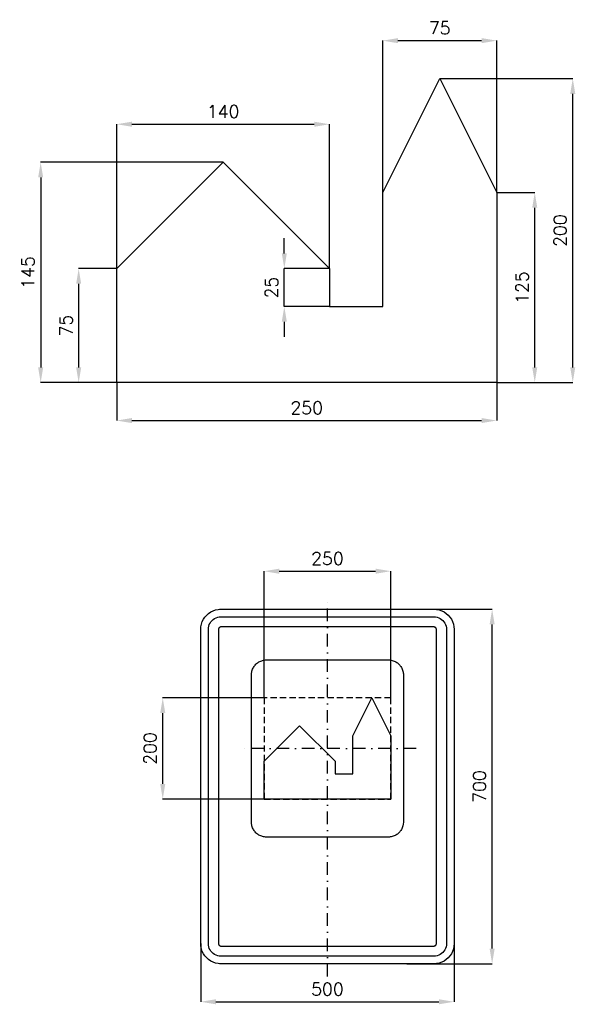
# Model space of a CAD drawing. Header units: millimetres. Extents: x -607 to 489, y -430 to 1514.
import ezdxf

# ---------------------------------------------------------------- set-up
doc = ezdxf.new("R2010")
doc.units = ezdxf.units.MM
doc.header["$LTSCALE"] = 5
doc.linetypes.add('ČERCHOVANÁX2', pattern=[2, 1, -0.5, 0, -0.5])
doc.linetypes.add('ČÁRKOVANÁX2', pattern=[1.5, 1, -0.5])
doc.layers.add('Kóty', color=2, linetype='Continuous')
doc.layers.add('Značka', color=7, linetype='Continuous')
doc.styles.get("Standard").update_dxf_attribs({"font": 'romand.shx', "height": 25})
doc.dimstyles.get("Standard").update_dxf_attribs({"dimtxt": 25, "dimasz": 30, "dimexe": 0.18, "dimexo": 0.0625, "dimgap": 12.5, "dimtad": 1, "dimdec": 0, "dimzin": 0, "dimdsep": 46, "dimtxsty": 'Standard', "dimcen": 0.09, "dimadec": 0, "dimazin": 0, "dimtfac": 1, "dimtdec": 0, "dimtofl": 0, "dimtmove": 0, "dimatfit": 3, "dimfxl": 1, "dimtolj": 1, "dimtzin": 0, "dimarcsym": 0})

# ---------------------------------------------------------------- blocks, each defined once
blk = doc.blocks.new('*D0')
at = {"layer": 'Defpoints', "color": 0, "transparency": 16777216}
for p in [(-250, -310), (250, -310), (250, -425)]:
    blk.add_point(p, dxfattribs=at)
at = {"layer": 'Kóty', "color": 0, "lineweight": -2, "transparency": 16777216}
for p, q in [((-250, -310.0625), (-250, -425.18)), ((250, -310.0625), (250, -425.18)), ((-220, -425), (220, -425))]:
    blk.add_line(p, q, dxfattribs=at)
at = {"layer": 'Kóty', "color": 0, "transparency": 16777216}
for points in [[(-220, -420), (-220, -430), (-250, -425)], [(220, -420), (220, -430), (250, -425)]]:
    blk.add_solid(points, dxfattribs=at)
at = {"layer": 'Kóty', "color": 0, "transparency": 16777216, "insert": (0, -400), "char_height": 25, "attachment_point": 5}
blk.add_mtext('\\A1;500', dxfattribs=at)
blk = doc.blocks.new('*D1')
at = {"layer": 'Defpoints', "color": 0, "transparency": 16777216}
for p in [(134.4, 350), (325, 350), (156.9, -350)]:
    blk.add_point(p, dxfattribs=at)
at = {"layer": 'Kóty', "color": 0, "lineweight": -2, "transparency": 16777216}
for p, q in [((134.5, 350), (325.2, 350)), ((325, -320), (325, 320)), ((156.9, -350), (325.2, -350))]:
    blk.add_line(p, q, dxfattribs=at)
at = {"layer": 'Kóty', "color": 0, "transparency": 16777216}
for points in [[(320, 320), (330, 320), (325, 350)], [(320, -320), (330, -320), (325, -350)]]:
    blk.add_solid(points, dxfattribs=at)
at = {"layer": 'Kóty', "color": 0, "transparency": 16777216, "insert": (300, 0), "char_height": 25, "attachment_point": 5, "rotation": 90}
blk.add_mtext('\\A1;700', dxfattribs=at)
blk = doc.blocks.new('*D2')
at = {"layer": 'Defpoints', "color": 0, "transparency": 16777216}
for p in [(125, 425), (-125.0625, 175), (125, 175)]:
    blk.add_point(p, dxfattribs=at)
at = {"layer": 'Kóty', "color": 0, "lineweight": -2, "transparency": 16777216}
for p, q in [((-125.0625, 175.0625), (-125.0625, 425.18)), ((-95.0625, 425), (95, 425)), ((125, 175.0625), (125, 425.18))]:
    blk.add_line(p, q, dxfattribs=at)
at = {"layer": 'Kóty', "color": 0, "transparency": 16777216}
for points in [[(-95.0625, 430), (-95.0625, 420), (-125.0625, 425)], [(95, 430), (95, 420), (125, 425)]]:
    blk.add_solid(points, dxfattribs=at)
at = {"layer": 'Kóty', "color": 0, "transparency": 16777216, "insert": (-0.03125, 450), "char_height": 25, "attachment_point": 5}
blk.add_mtext('\\A1;250', dxfattribs=at)
blk = doc.blocks.new('*D3')
at = {"layer": 'Defpoints', "color": 0, "transparency": 16777216}
for p in [(-325, 175), (-125, 175), (-125, -25)]:
    blk.add_point(p, dxfattribs=at)
at = {"layer": 'Kóty', "color": 0, "lineweight": -2, "transparency": 16777216}
for p, q in [((-125.0625, 175), (-325.18, 175)), ((-325, 5), (-325, 145)), ((-125.0625, -25), (-325.18, -25))]:
    blk.add_line(p, q, dxfattribs=at)
at = {"layer": 'Kóty', "color": 0, "transparency": 16777216}
for points in [[(-330, 145), (-320, 145), (-325, 175)], [(-330, 5), (-320, 5), (-325, -25)]]:
    blk.add_solid(points, dxfattribs=at)
at = {"layer": 'Kóty', "color": 0, "transparency": 16777216, "insert": (-350, 75), "char_height": 25, "attachment_point": 5, "rotation": 90}
blk.add_mtext('\\A1;200', dxfattribs=at)
blk = doc.blocks.new('*D4')
at = {"layer": 'Defpoints', "color": 0, "transparency": 16777216}
for p in [(-490.9, 1022.4), (-415.9, 1022.4), (-415.9, 797.4)]:
    blk.add_point(p, dxfattribs=at)
at = {"layer": 'Kóty', "color": 0, "lineweight": -2, "transparency": 16777216}
for p, q in [((-415.9, 1022.4), (-491.1, 1022.4)), ((-490.9, 827.4), (-490.9, 992.4)), ((-415.9, 797.4), (-491.1, 797.4))]:
    blk.add_line(p, q, dxfattribs=at)
at = {"layer": 'Kóty', "color": 0, "transparency": 16777216}
for points in [[(-495.9, 992.4), (-485.9, 992.4), (-490.9, 1022.4)], [(-495.9, 827.4), (-485.9, 827.4), (-490.9, 797.4)]]:
    blk.add_solid(points, dxfattribs=at)
at = {"layer": 'Kóty', "color": 0, "transparency": 16777216, "insert": (-515.9, 909.9), "char_height": 25, "attachment_point": 5, "rotation": 90}
blk.add_mtext('\\A1;75', dxfattribs=at)
blk = doc.blocks.new('*D5')
at = {"layer": 'Defpoints', "color": 0, "transparency": 16777216}
for p in [(-205.9, 1232.4), (-565.9, 797.4), (-415.9, 797.4)]:
    blk.add_point(p, dxfattribs=at)
at = {"layer": 'Kóty', "color": 0, "lineweight": -2, "transparency": 16777216}
for p, q in [((-205.9, 1232.4), (-566.1, 1232.4)), ((-565.9, 1202.4), (-565.9, 827.4)), ((-415.9, 797.4), (-566.1, 797.4))]:
    blk.add_line(p, q, dxfattribs=at)
at = {"layer": 'Kóty', "color": 0, "transparency": 16777216}
for points in [[(-570.9, 1202.4), (-560.9, 1202.4), (-565.9, 1232.4)], [(-570.9, 827.4), (-560.9, 827.4), (-565.9, 797.4)]]:
    blk.add_solid(points, dxfattribs=at)
at = {"layer": 'Kóty', "color": 0, "transparency": 16777216, "insert": (-590.9, 1014.9), "char_height": 25, "attachment_point": 5, "rotation": 90}
blk.add_mtext('\\A1;145', dxfattribs=at)
blk = doc.blocks.new('*D6')
at = {"layer": 'Defpoints', "color": 0, "transparency": 16777216}
for p in [(334.1, 1172.4), (409.1, 1172.4), (334.1, 797.4)]:
    blk.add_point(p, dxfattribs=at)
at = {"layer": 'Kóty', "color": 0, "lineweight": -2, "transparency": 16777216}
for p, q in [((334.2, 1172.4), (409.3, 1172.4)), ((409.1, 827.4), (409.1, 1142.4)), ((334.2, 797.4), (409.3, 797.4))]:
    blk.add_line(p, q, dxfattribs=at)
at = {"layer": 'Kóty', "color": 0, "transparency": 16777216}
for points in [[(404.1, 1142.4), (414.1, 1142.4), (409.1, 1172.4)], [(404.1, 827.4), (414.1, 827.4), (409.1, 797.4)]]:
    blk.add_solid(points, dxfattribs=at)
at = {"layer": 'Kóty', "color": 0, "transparency": 16777216, "insert": (384.1, 984.9), "char_height": 25, "attachment_point": 5, "rotation": 90}
blk.add_mtext('\\A1;125', dxfattribs=at)
blk = doc.blocks.new('*D7')
at = {"layer": 'Defpoints', "color": 0, "transparency": 16777216}
for p in [(4.1, 1307.4), (-415.9, 1022.4), (4.1, 1022.4)]:
    blk.add_point(p, dxfattribs=at)
at = {"layer": 'Kóty', "color": 0, "lineweight": -2, "transparency": 16777216}
for p, q in [((-415.9, 1022.4), (-415.9, 1307.5)), ((-385.9, 1307.4), (-25.9, 1307.4)), ((4.1, 1022.4), (4.1, 1307.5))]:
    blk.add_line(p, q, dxfattribs=at)
at = {"layer": 'Kóty', "color": 0, "transparency": 16777216}
for points in [[(-385.9, 1312.4), (-385.9, 1302.4), (-415.9, 1307.4)], [(-25.9, 1312.4), (-25.9, 1302.4), (4.1, 1307.4)]]:
    blk.add_solid(points, dxfattribs=at)
at = {"layer": 'Kóty', "color": 0, "transparency": 16777216, "insert": (-205.9, 1332.4), "char_height": 25, "attachment_point": 5}
blk.add_mtext('\\A1;140', dxfattribs=at)
blk = doc.blocks.new('*D8')
at = {"layer": 'Defpoints', "color": 0, "transparency": 16777216}
for p in [(334.1, 1472.4), (109.1, 1172.4), (334.1, 1172.4)]:
    blk.add_point(p, dxfattribs=at)
at = {"layer": 'Kóty', "color": 0, "lineweight": -2, "transparency": 16777216}
for p, q in [((109.1, 1172.4), (109.1, 1472.5)), ((139.1, 1472.4), (304.1, 1472.4)), ((334.1, 1172.4), (334.1, 1472.5))]:
    blk.add_line(p, q, dxfattribs=at)
at = {"layer": 'Kóty', "color": 0, "transparency": 16777216}
for points in [[(139.1, 1477.4), (139.1, 1467.4), (109.1, 1472.4)], [(304.1, 1477.4), (304.1, 1467.4), (334.1, 1472.4)]]:
    blk.add_solid(points, dxfattribs=at)
at = {"layer": 'Kóty', "color": 0, "transparency": 16777216, "insert": (221.6, 1497.4), "char_height": 25, "attachment_point": 5}
blk.add_mtext('\\A1;75', dxfattribs=at)
blk = doc.blocks.new('*D9')
at = {"layer": 'Defpoints', "color": 0, "transparency": 16777216}
for p in [(-415.9, 797.4), (334.1, 797.4), (334.1, 722.4)]:
    blk.add_point(p, dxfattribs=at)
at = {"layer": 'Kóty', "color": 0, "lineweight": -2, "transparency": 16777216}
for p, q in [((-415.9, 797.3), (-415.9, 722.2)), ((334.1, 797.3), (334.1, 722.2)), ((-385.9, 722.4), (304.1, 722.4))]:
    blk.add_line(p, q, dxfattribs=at)
at = {"layer": 'Kóty', "color": 0, "transparency": 16777216}
for points in [[(-385.9, 727.4), (-385.9, 717.4), (-415.9, 722.4)], [(304.1, 727.4), (304.1, 717.4), (334.1, 722.4)]]:
    blk.add_solid(points, dxfattribs=at)
at = {"layer": 'Kóty', "color": 0, "transparency": 16777216, "insert": (-40.9, 747.4), "char_height": 25, "attachment_point": 5}
blk.add_mtext('\\A1;250', dxfattribs=at)
blk = doc.blocks.new('*D10')
at = {"layer": 'Defpoints', "color": 0, "transparency": 16777216}
for p in [(221.6, 1397.4), (484.1, 1397.4), (334.1, 797.4)]:
    blk.add_point(p, dxfattribs=at)
at = {"layer": 'Kóty', "color": 0, "lineweight": -2, "transparency": 16777216}
for p, q in [((221.7, 1397.4), (484.3, 1397.4)), ((484.1, 827.4), (484.1, 1367.4)), ((334.2, 797.4), (484.3, 797.4))]:
    blk.add_line(p, q, dxfattribs=at)
at = {"layer": 'Kóty', "color": 0, "transparency": 16777216}
for points in [[(479.1, 1367.4), (489.1, 1367.4), (484.1, 1397.4)], [(479.1, 827.4), (489.1, 827.4), (484.1, 797.4)]]:
    blk.add_solid(points, dxfattribs=at)
at = {"layer": 'Kóty', "color": 0, "transparency": 16777216, "insert": (459.1, 1097.4), "char_height": 25, "attachment_point": 5, "rotation": 90}
blk.add_mtext('\\A1;200', dxfattribs=at)
blk = doc.blocks.new('*D11')
at = {"layer": 'Defpoints', "color": 0, "transparency": 16777216}
for p in [(4.1, 1022.4), (-85.1, 947.4), (4.1, 947.4)]:
    blk.add_point(p, dxfattribs=at)
at = {"layer": 'Kóty', "color": 0, "lineweight": -2, "transparency": 16777216}
for p, q in [((-85.1, 1052.4), (-85.1, 1082.4)), ((4.1, 1022.4), (-85.2, 1022.4)), ((4.1, 947.4), (-85.2, 947.4)), ((-85.1, 917.4), (-85.1, 887.4))]:
    blk.add_line(p, q, dxfattribs=at)
at = {"layer": 'Kóty', "color": 0, "transparency": 16777216}
for points in [[(-90.1, 1052.4), (-80.1, 1052.4), (-85.1, 1022.4)], [(-90.1, 917.4), (-80.1, 917.4), (-85.1, 947.4)]]:
    blk.add_solid(points, dxfattribs=at)
at = {"layer": 'Kóty', "color": 0, "transparency": 16777216, "insert": (-110.1, 984.9), "char_height": 25, "attachment_point": 5, "rotation": 90}
blk.add_mtext('\\A1;25', dxfattribs=at)

msp = doc.modelspace()

# ---------------------------------------------------------------- linework, layer by layer
at = {"layer": 'Kóty'}
msp.add_lwpolyline([(-85.1, 947.4), (-85.1, 1022.4)], dxfattribs=at)
at = {"layer": 'Značka', "color": 5}
for points in [[(4.1, 1022.4), (4.1, 947.4), (109.1, 947.4), (109.1, 1172.4), (221.6, 1397.4), (334.1, 1172.4), (334.1, 797.4), (-415.9, 797.4), (-415.9, 1022.4), (-205.9, 1232.4)], [(15, 50), (15, 25), (50, 25), (50, 100), (87.5, 175), (125, 100), (125, -25), (-125, -25), (-125, 50), (-55, 120)]]:
    msp.add_lwpolyline(points, close=True, dxfattribs=at)
at = {"layer": 'Značka', "color": 6, "linetype": 'ČERCHOVANÁX2', "ltscale": 5}
for points in [[(0, -375), (0, 375)], [(175, 75), (-175, 75)]]:
    msp.add_lwpolyline(points, dxfattribs=at)
at = {"layer": 'Značka', "color": 5}
for points in [[(-210, -350), (-210.2, -350), (-210.3, -350, -0.032172), (-215.5, -349.6), (-220.6, -348.6), (-225.5, -346.9), (-230.1, -344.6), (-234.4, -341.7), (-238.3, -338.3), (-241.7, -334.4), (-244.6, -330.1), (-246.9, -325.5), (-248.6, -320.6), (-249.7, -315.5), (-250, -310.3), (-250, -310.2), (-250, -310), (-250, 310), (-250, 310.2), (-250, 310.3), (-249.6, 315.5), (-248.6, 320.6), (-246.9, 325.5), (-244.6, 330.1), (-241.7, 334.4), (-238.3, 338.3), (-234.4, 341.7), (-230.1, 344.6), (-225.5, 346.9), (-220.6, 348.6), (-215.5, 349.7, -0.036731), (-210.3, 350), (-210.2, 350), (-210, 350), (210, 350), (210.2, 350), (210.3, 350, -0.032172), (215.5, 349.6), (220.6, 348.6), (225.5, 346.9), (230.1, 344.6), (234.4, 341.7), (238.3, 338.3), (241.7, 334.4), (244.6, 330.1), (246.9, 325.5), (248.6, 320.6), (249.7, 315.5), (250, 310.3), (250, 310.2), (250, 310), (250, -310), (250, -310.2), (250, -310.3), (249.6, -315.5), (248.6, -320.6), (246.9, -325.5), (244.6, -330.1), (241.7, -334.4), (238.3, -338.3), (234.4, -341.7), (230.1, -344.6), (225.5, -346.9), (220.6, -348.6), (215.5, -349.7, -0.036734), (210.3, -350), (210.2, -350), (210, -350), (-210, -350)], [(-210, -335), (-210.1, -335), (-210.2, -335, -0.03216), (-213.4, -334.8), (-216.6, -334.1), (-219.7, -333.1), (-222.6, -331.6), (-225.3, -329.8), (-227.7, -327.7), (-229.8, -325.3), (-231.6, -322.6), (-233.1, -319.7), (-234.1, -316.6), (-234.8, -313.4), (-235, -310.2), (-235, -310.1), (-235, -310), (-235, 310), (-235, 310.1), (-235, 310.2), (-234.8, 313.4), (-234.1, 316.6), (-233.1, 319.7), (-231.6, 322.6), (-229.8, 325.3), (-227.7, 327.7), (-225.3, 329.8), (-222.6, 331.6), (-219.7, 333.1), (-216.6, 334.1), (-213.4, 334.8, -0.036729), (-210.2, 335), (-210.1, 335), (-210, 335), (210, 335), (210.1, 335), (210.2, 335, -0.032179), (213.4, 334.8), (216.6, 334.1), (219.7, 333.1), (222.6, 331.6), (225.3, 329.8), (227.7, 327.7), (229.8, 325.3), (231.6, 322.6), (233.1, 319.7), (234.1, 316.6), (234.8, 313.4), (235, 310.2), (235, 310.1), (235, 310), (235, -310), (235, -310.1), (235, -310.2), (234.8, -313.4), (234.1, -316.6), (233.1, -319.7), (231.6, -322.6), (229.8, -325.3), (227.7, -327.7), (225.3, -329.8), (222.6, -331.6), (219.7, -333.1), (216.6, -334.1), (213.4, -334.8), (210.2, -335), (210.1, -335), (210, -335), (-210, -335)], [(-120, -100), (-120.1, -100), (-120.2, -100, -0.032176), (-124.1, -99.7, -0.035441), (-127.9, -98.9, -0.036261), (-131.6, -97.7, -0.034404), (-135.1, -95.9, -0.033714), (-138.3, -93.8, -0.034092), (-141.2, -91.2, -0.034186), (-143.8, -88.3, -0.034246), (-145.9, -85.1, -0.034027), (-147.7, -81.6, -0.033373), (-148.9, -77.9, -0.034142), (-149.7, -74.1, -0.03678), (-150, -70.2), (-150, -70.1), (-150, -70), (-150, 220), (-150, 220.1), (-150, 220.2, -0.032211), (-149.7, 224.1, -0.035398), (-148.9, 227.9, -0.036257), (-147.7, 231.6, -0.034417), (-145.9, 235.1, -0.033707), (-143.8, 238.3, -0.034076), (-141.2, 241.2, -0.034203), (-138.3, 243.8, -0.034241), (-135.1, 245.9, -0.03402), (-131.6, 247.7, -0.03342), (-127.9, 248.9, -0.034121), (-124.1, 249.7, -0.03675), (-120.2, 250), (-120.1, 250), (-120, 250), (120, 250), (120.1, 250), (120.2, 250, -0.032176), (124.1, 249.7, -0.03546), (127.9, 248.9, -0.036261), (131.6, 247.7, -0.034411), (135.1, 245.9, -0.03372), (138.3, 243.8, -0.034086), (141.2, 241.2, -0.034181), (143.8, 238.3, -0.034228), (145.9, 235.1, -0.03402), (147.7, 231.6, -0.033371), (148.9, 227.9, -0.034142), (149.7, 224.1, -0.036779), (150, 220.2), (150, 220.1), (150, 220), (150, -70), (150, -70.1), (150, -70.2), (149.7, -74.1), (148.9, -77.9), (147.7, -81.6, -0.034428), (145.9, -85.1, -0.03372), (143.8, -88.3, -0.034076), (141.2, -91.2, -0.034197), (138.3, -93.8, -0.034235), (135.1, -95.9, -0.034041), (131.6, -97.7, -0.03342), (127.9, -98.9, -0.034133), (124.1, -99.7, -0.03675), (120.2, -100), (120.1, -100), (120, -100), (-120, -100)]]:
    msp.add_lwpolyline(points, format="xyb", dxfattribs=at)
msp.add_lwpolyline([(-210, -315), (210, -315), (210, -315), (210, -315), (210.7, -315), (211.3, -314.8), (211.9, -314.6), (212.5, -314.3), (213.1, -314), (213.5, -313.5), (214, -313), (214.3, -312.5), (214.6, -311.9), (214.8, -311.3), (215, -310.7), (215, -310), (215, -310), (215, -310), (215, 310), (215, 310), (215, 310), (215, 310.7), (214.8, 311.3), (214.6, 311.9), (214.3, 312.5), (214, 313), (213.5, 313.5), (213.1, 314), (212.5, 314.3), (211.9, 314.6), (211.3, 314.8), (210.7, 315), (210, 315), (210, 315), (210, 315), (-210, 315), (-210, 315), (-210, 315), (-210.7, 315), (-211.3, 314.8), (-211.9, 314.6), (-212.5, 314.3), (-213.1, 314), (-213.5, 313.5), (-214, 313), (-214.3, 312.5), (-214.6, 311.9), (-214.8, 311.3), (-215, 310.7), (-215, 310), (-215, 310), (-215, 310), (-215, -310), (-215, -310), (-215, -310), (-215, -310.7), (-214.8, -311.3), (-214.6, -311.9), (-214.3, -312.5), (-214, -313), (-213.5, -313.5), (-213.1, -314), (-212.5, -314.3), (-211.9, -314.6), (-211.3, -314.8), (-210.7, -315), (-210, -315), (-210, -315), (-210, -315)], dxfattribs=at)
at = {"layer": 'Značka', "color": 6, "linetype": 'ČÁRKOVANÁX2', "ltscale": 2.5}
msp.add_lwpolyline([(-125, -25), (125, -25), (125, 175), (-125, 175)], close=True, dxfattribs=at)

# ---------------------------------------------------------------- dimensions: what is measured, and where the dimension line sits
at = {"layer": 'Kóty'}
for base, p1, p2, text, picture, middle in [((334.1, 1472.4), (109.1, 1172.4), (334.1, 1172.4), '75', '*D8', (221.6, 1497.4)), ((4.1, 1307.4), (-415.9, 1022.4), (4.1, 1022.4), '140', '*D7', (-205.9, 1332.4)), ((334.1, 722.4), (-415.9, 797.4), (334.1, 797.4), '250', '*D9', (-40.9, 747.4))]:
    dim = msp.add_linear_dim(base=base, p1=p1, p2=p2, text=text, dimstyle='Standard', dxfattribs=at)
    dim.commit()
    dim.dimension.update_dxf_attribs({"geometry": picture, "text_midpoint": middle})
for base, p1, p2, text, picture, middle in [((484.1, 1397.4), (334.1, 797.4), (221.6, 1397.4), '200', '*D10', (459.1, 1097.4)), ((-565.9, 797.4), (-205.9, 1232.4), (-415.9, 797.4), '145', '*D5', (-590.9, 1014.9)), ((409.1, 1172.4), (334.1, 797.4), (334.1, 1172.4), '125', '*D6', (384.1, 984.9)), ((-85.1, 947.4), (4.1, 1022.4), (4.1, 947.4), '25', '*D11', (-110.1, 984.9)), ((-490.9, 1022.4), (-415.9, 797.4), (-415.9, 1022.4), '75', '*D4', (-515.9, 909.9))]:
    dim = msp.add_linear_dim(base=base, p1=p1, p2=p2, angle=90, text=text, dimstyle='Standard', dxfattribs=at)
    dim.commit()
    dim.dimension.update_dxf_attribs({"geometry": picture, "text_midpoint": middle})
for base, p1, p2, picture, middle in [((125, 425), (-125.1, 175), (125, 175), '*D2', (0, 450)), ((250, -425), (-250, -310), (250, -310), '*D0', (0, -400))]:
    dim = msp.add_linear_dim(base=base, p1=p1, p2=p2, dimstyle='Standard', dxfattribs=at)
    dim.commit()
    dim.dimension.update_dxf_attribs({"geometry": picture, "text_midpoint": middle})
for base, p1, p2, picture, middle in [((325, 350), (156.9, -350), (134.4, 350), '*D1', (300, 0)), ((-325, 175), (-125, -25), (-125, 175), '*D3', (-350, 75))]:
    dim = msp.add_linear_dim(base=base, p1=p1, p2=p2, angle=90, dimstyle='Standard', dxfattribs=at)
    dim.commit()
    dim.dimension.update_dxf_attribs({"geometry": picture, "text_midpoint": middle})

doc.saveas('drawing.dxf')
